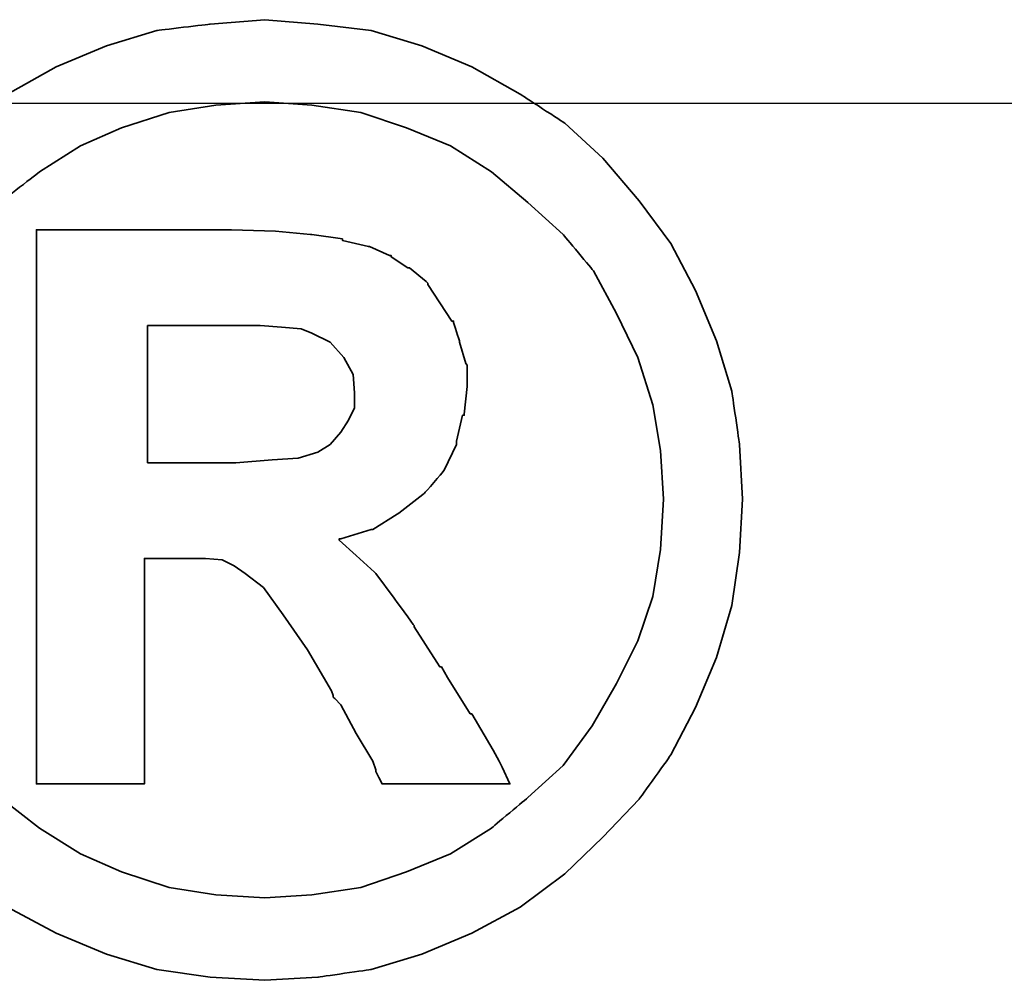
# Model space of a CAD drawing. Header units: millimetres. Extents: x 744 to 1024, y 232 to 311.
# Tile 17 of 41: x 948.338 to 948.552, y 252.525 to 252.733. Entities that reach past the tile are written whole.
import ezdxf

# ---------------------------------------------------------------- set-up
doc = ezdxf.new("R2010")
doc.units = ezdxf.units.MM
doc.header["$LTSCALE"] = 0.15
for name, color, linetype in [('DIM', 4, 'CONTINUOUS'), ('layer 1', 7, 'CONTINUOUS'), ('OUT', 3, 'CONTINUOUS')]:
    doc.layers.add(name, color=color, linetype=linetype)

# ---------------------------------------------------------------- blocks, each defined once
blk = doc.blocks.new('TBI MOTION logo(完整正式版)')
at = {"layer": 'layer 1', "color": 22, "lineweight": 35}
for points, knots in [([(-91.89366, 20.43624), (-91.89366, 20.43624), (-91.91351, 20.77862), (-91.91351, 20.77862), (-91.91351, 20.77862), (-91.91351, 20.77862), (-91.96114, 21.11206), (-91.96114, 21.11206), (-91.96114, 21.11206), (-91.96114, 21.11206), (-92.05641, 21.42764), (-92.05641, 21.42764), (-92.05641, 21.42764), (-92.05641, 21.42764), (-92.18939, 21.74124), (-92.18939, 21.74124), (-92.18939, 21.74124), (-92.18939, 21.74124), (-92.34222, 22.03697), (-92.34222, 22.03697), (-92.34222, 22.03697), (-92.34222, 22.03697), (-92.5407, 22.30294), (-92.5407, 22.30294), (-92.5407, 22.30294), (-92.5407, 22.30294), (-92.76895, 22.5689), (-92.76895, 22.5689), (-92.76895, 22.5689), (-92.76895, 22.5689), (-93.00713, 22.78921), (-93.00713, 22.78921), (-93.00713, 22.78921), (-93.00713, 22.78921), (-93.285, 22.96982), (-93.285, 22.96982), (-93.285, 22.96982), (-93.285, 22.96982), (-93.58867, 23.14051), (-93.58867, 23.14051), (-93.58867, 23.14051), (-93.58867, 23.14051), (-93.90227, 23.2735), (-93.90227, 23.2735), (-93.90227, 23.2735), (-93.90227, 23.2735), (-94.21785, 23.36877), (-94.21785, 23.36877), (-94.21785, 23.36877), (-94.21785, 23.36877), (-94.55129, 23.40846), (-94.55129, 23.40846), (-94.55129, 23.40846), (-94.55129, 23.40846), (-94.88474, 23.43625), (-94.88474, 23.43625), (-94.88474, 23.43625), (-94.88474, 23.43625), (-95.22612, 23.40846), (-95.22612, 23.40846), (-95.22612, 23.40846), (-95.22612, 23.40846), (-95.55956, 23.36877), (-95.55956, 23.36877), (-95.55956, 23.36877), (-95.55956, 23.36877), (-95.87515, 23.2735), (-95.87515, 23.2735), (-95.87515, 23.2735), (-95.87515, 23.2735), (-96.18973, 23.14051), (-96.18973, 23.14051), (-96.18973, 23.14051), (-96.18973, 23.14051), (-96.4944, 22.96982), (-96.4944, 22.96982), (-96.4944, 22.96982), (-96.4944, 22.96982), (-96.77028, 22.78921), (-96.77028, 22.78921), (-96.77028, 22.78921), (-96.77028, 22.78921), (-97.00846, 22.5689), (-97.00846, 22.5689), (-97.00846, 22.5689), (-97.00846, 22.5689), (-97.23671, 22.30294), (-97.23671, 22.30294), (-97.23671, 22.30294), (-97.23671, 22.30294), (-97.43618, 22.03697), (-97.43618, 22.03697), (-97.43618, 22.03697), (-97.43618, 22.03697), (-97.58901, 21.74124), (-97.58901, 21.74124), (-97.58901, 21.74124), (-97.58901, 21.74124), (-97.72298, 21.42764), (-97.72298, 21.42764), (-97.72298, 21.42764), (-97.72298, 21.42764), (-97.81825, 21.11206), (-97.81825, 21.11206), (-97.81825, 21.11206), (-97.81825, 21.11206), (-97.86589, 20.77862), (-97.86589, 20.77862), (-97.86589, 20.77862), (-97.86589, 20.77862), (-97.88375, 20.43624), (-97.88375, 20.43624), (-97.88375, 20.43624), (-97.88375, 20.43624), (-97.86589, 20.1028), (-97.86589, 20.1028), (-97.86589, 20.1028), (-97.86589, 20.1028), (-97.81825, 19.77035), (-97.81825, 19.77035), (-97.81825, 19.77035), (-97.81825, 19.77035), (-97.72298, 19.44583), (-97.72298, 19.44583), (-97.72298, 19.44583), (-97.72298, 19.44583), (-97.58901, 19.13224), (-97.58901, 19.13224), (-97.58901, 19.13224), (-97.58901, 19.13224), (-97.43618, 18.83749), (-97.43618, 18.83749), (-97.43618, 18.83749), (-97.43618, 18.83749), (-97.23671, 18.55963), (-97.23671, 18.55963), (-97.23671, 18.55963), (-97.23671, 18.55963), (-97.00846, 18.32145), (-97.00846, 18.32145), (-97.00846, 18.32145), (-97.00846, 18.32145), (-96.77028, 18.0932), (-96.77028, 18.0932), (-96.77028, 18.0932), (-96.77028, 18.0932), (-96.4944, 17.88381), (-96.4944, 17.88381), (-96.4944, 17.88381), (-96.4944, 17.88381), (-96.18973, 17.72205), (-96.18973, 17.72205), (-96.18973, 17.72205), (-96.18973, 17.72205), (-95.87515, 17.58906), (-95.87515, 17.58906), (-95.87515, 17.58906), (-95.87515, 17.58906), (-95.55956, 17.4938), (-95.55956, 17.4938), (-95.55956, 17.4938), (-95.55956, 17.4938), (-95.22612, 17.44616), (-95.22612, 17.44616), (-95.22612, 17.44616), (-95.22612, 17.44616), (-94.88474, 17.42631), (-94.88474, 17.42631), (-94.88474, 17.42631), (-94.88474, 17.42631), (-94.55129, 17.44616), (-94.55129, 17.44616), (-94.55129, 17.44616), (-94.55129, 17.44616), (-94.21785, 17.4938), (-94.21785, 17.4938), (-94.21785, 17.4938), (-94.21785, 17.4938), (-93.90227, 17.58906), (-93.90227, 17.58906), (-93.90227, 17.58906), (-93.90227, 17.58906), (-93.58867, 17.72205), (-93.58867, 17.72205), (-93.58867, 17.72205), (-93.58867, 17.72205), (-93.285, 17.88381), (-93.285, 17.88381), (-93.285, 17.88381), (-93.285, 17.88381), (-93.00713, 18.0932), (-93.00713, 18.0932), (-93.00713, 18.0932), (-93.00713, 18.0932), (-92.76895, 18.32145), (-92.76895, 18.32145), (-92.76895, 18.32145), (-92.76895, 18.32145), (-92.5407, 18.55963), (-92.5407, 18.55963), (-92.5407, 18.55963), (-92.5407, 18.55963), (-92.34222, 18.83749), (-92.34222, 18.83749), (-92.34222, 18.83749), (-92.34222, 18.83749), (-92.18939, 19.13224), (-92.18939, 19.13224), (-92.18939, 19.13224), (-92.18939, 19.13224), (-92.05641, 19.44583), (-92.05641, 19.44583), (-92.05641, 19.44583), (-92.05641, 19.44583), (-91.96114, 19.77035), (-91.96114, 19.77035), (-91.96114, 19.77035), (-91.96114, 19.77035), (-91.91351, 20.1028), (-91.91351, 20.1028), (-91.91351, 20.1028), (-91.91351, 20.1028), (-91.89366, 20.43624), (-91.89366, 20.43624)], [0, 0, 0, 0, 0.0178571, 0.0178571, 0.0178571, 0.0178572, 0.0357143, 0.0357143, 0.0357143, 0.0357143, 0.0535714, 0.0535714, 0.0535714, 0.0535714, 0.0714286, 0.0714286, 0.0714286, 0.0714286, 0.0892857, 0.0892857, 0.0892857, 0.0892857, 0.1071429, 0.1071429, 0.1071429, 0.1071429, 0.125, 0.125, 0.125, 0.125, 0.1428571, 0.1428571, 0.1428571, 0.1428572, 0.1607143, 0.1607143, 0.1607143, 0.1607143, 0.1785714, 0.1785714, 0.1785714, 0.1785714, 0.1964286, 0.1964286, 0.1964286, 0.1964286, 0.2142857, 0.2142857, 0.2142857, 0.2142857, 0.2321429, 0.2321429, 0.2321429, 0.2321429, 0.25, 0.25, 0.25, 0.25, 0.2678571, 0.2678571, 0.2678571, 0.2678572, 0.2857143, 0.2857143, 0.2857143, 0.2857143, 0.3035714, 0.3035714, 0.3035714, 0.3035714, 0.3214286, 0.3214286, 0.3214286, 0.3214286, 0.3392857, 0.3392857, 0.3392857, 0.3392857, 0.3571429, 0.3571429, 0.3571429, 0.3571429, 0.375, 0.375, 0.375, 0.375, 0.3928571, 0.3928571, 0.3928571, 0.3928572, 0.4107143, 0.4107143, 0.4107143, 0.4107143, 0.4285714, 0.4285714, 0.4285714, 0.4285714, 0.4464286, 0.4464286, 0.4464286, 0.4464286, 0.4642857, 0.4642857, 0.4642857, 0.4642857, 0.4821429, 0.4821429, 0.4821429, 0.4821429, 0.5, 0.5, 0.5, 0.5, 0.5178571, 0.5178571, 0.5178571, 0.5178572, 0.5357143, 0.5357143, 0.5357143, 0.5357143, 0.5535714, 0.5535714, 0.5535714, 0.5535714, 0.5714286, 0.5714286, 0.5714286, 0.5714286, 0.5892857, 0.5892857, 0.5892857, 0.5892857, 0.6071429, 0.6071429, 0.6071429, 0.6071429, 0.625, 0.625, 0.625, 0.625, 0.6428571, 0.6428571, 0.6428571, 0.6428572, 0.6607143, 0.6607143, 0.6607143, 0.6607143, 0.6785714, 0.6785714, 0.6785714, 0.6785714, 0.6964286, 0.6964286, 0.6964286, 0.6964286, 0.7142857, 0.7142857, 0.7142857, 0.7142857, 0.7321429, 0.7321429, 0.7321429, 0.7321429, 0.75, 0.75, 0.75, 0.75, 0.7678571, 0.7678571, 0.7678571, 0.7678572, 0.7857143, 0.7857143, 0.7857143, 0.7857143, 0.8035714, 0.8035714, 0.8035714, 0.8035714, 0.8214286, 0.8214286, 0.8214286, 0.8214286, 0.8392857, 0.8392857, 0.8392857, 0.8392857, 0.8571429, 0.8571429, 0.8571429, 0.8571429, 0.875, 0.875, 0.875, 0.875, 0.8928571, 0.8928571, 0.8928571, 0.8928572, 0.9107143, 0.9107143, 0.9107143, 0.9107143, 0.9285714, 0.9285714, 0.9285714, 0.9285714, 0.9464286, 0.9464286, 0.9464286, 0.9464286, 0.9642857, 0.9642857, 0.9642857, 0.9642857, 0.9821429, 0.9821429, 0.9821429, 0.9821429, 1, 1, 1, 1]), ([(-92.38986, 20.43624), (-92.38986, 20.43624), (-92.40871, 20.74091), (-92.40871, 20.74091), (-92.40871, 20.74091), (-92.40871, 20.74091), (-92.45536, 21.02672), (-92.45536, 21.02672), (-92.45536, 21.02672), (-92.45536, 21.02672), (-92.55063, 21.32245), (-92.55063, 21.32245), (-92.55063, 21.32245), (-92.55063, 21.32245), (-92.68361, 21.59833), (-92.68361, 21.59833), (-92.68361, 21.59833), (-92.68361, 21.59833), (-92.82651, 21.86429), (-92.82651, 21.86429), (-92.82651, 21.86429), (-92.82651, 21.86429), (-93.01705, 22.09255), (-93.01705, 22.09255), (-93.01705, 22.09255), (-93.01705, 22.09255), (-93.23736, 22.29301), (-93.23736, 22.29301), (-93.23736, 22.29301), (-93.23736, 22.29301), (-93.46561, 22.48355), (-93.46561, 22.48355), (-93.46561, 22.48355), (-93.46561, 22.48355), (-93.72165, 22.6463), (-93.72165, 22.6463), (-93.72165, 22.6463), (-93.72165, 22.6463), (-93.99754, 22.75944), (-93.99754, 22.75944), (-93.99754, 22.75944), (-93.99754, 22.75944), (-94.28335, 22.85471), (-94.28335, 22.85471), (-94.28335, 22.85471), (-94.28335, 22.85471), (-94.589, 22.90234), (-94.589, 22.90234), (-94.589, 22.90234), (-94.589, 22.90234), (-94.88474, 22.92219), (-94.88474, 22.92219), (-94.88474, 22.92219), (-94.88474, 22.92219), (-95.1894, 22.90234), (-95.1894, 22.90234), (-95.1894, 22.90234), (-95.1894, 22.90234), (-95.48315, 22.85471), (-95.48315, 22.85471), (-95.48315, 22.85471), (-95.48315, 22.85471), (-95.77988, 22.75944), (-95.77988, 22.75944), (-95.77988, 22.75944), (-95.77988, 22.75944), (-96.03691, 22.6463), (-96.03691, 22.6463), (-96.03691, 22.6463), (-96.03691, 22.6463), (-96.29394, 22.48355), (-96.29394, 22.48355), (-96.29394, 22.48355), (-96.29394, 22.48355), (-96.54203, 22.29301), (-96.54203, 22.29301), (-96.54203, 22.29301), (-96.54203, 22.29301), (-96.75937, 22.09255), (-96.75937, 22.09255), (-96.75937, 22.09255), (-96.75937, 22.09255), (-96.9509, 21.86429), (-96.9509, 21.86429), (-96.9509, 21.86429), (-96.9509, 21.86429), (-97.0938, 21.59833), (-97.0938, 21.59833), (-97.0938, 21.59833), (-97.0938, 21.59833), (-97.21686, 21.32245), (-97.21686, 21.32245), (-97.21686, 21.32245), (-97.21686, 21.32245), (-97.32206, 21.02672), (-97.32206, 21.02672), (-97.32206, 21.02672), (-97.32206, 21.02672), (-97.36076, 20.74091), (-97.36076, 20.74091), (-97.36076, 20.74091), (-97.36076, 20.74091), (-97.37961, 20.43624), (-97.37961, 20.43624), (-97.37961, 20.43624), (-97.37961, 20.43624), (-97.36076, 20.12165), (-97.36076, 20.12165), (-97.36076, 20.12165), (-97.36076, 20.12165), (-97.32206, 19.82791), (-97.32206, 19.82791), (-97.32206, 19.82791), (-97.32206, 19.82791), (-97.21686, 19.55102), (-97.21686, 19.55102), (-97.21686, 19.55102), (-97.21686, 19.55102), (-97.0938, 19.28407), (-97.0938, 19.28407), (-97.0938, 19.28407), (-97.0938, 19.28407), (-96.94098, 19.01811), (-96.94098, 19.01811), (-96.94098, 19.01811), (-96.94098, 19.01811), (-96.75937, 18.77001), (-96.75937, 18.77001), (-96.75937, 18.77001), (-96.75937, 18.77001), (-96.54203, 18.56955), (-96.54203, 18.56955), (-96.54203, 18.56955), (-96.54203, 18.56955), (-96.29394, 18.37901), (-96.29394, 18.37901), (-96.29394, 18.37901), (-96.29394, 18.37901), (-96.03691, 18.21725), (-96.03691, 18.21725), (-96.03691, 18.21725), (-96.03691, 18.21725), (-95.77988, 18.10412), (-95.77988, 18.10412), (-95.77988, 18.10412), (-95.77988, 18.10412), (-95.48315, 18.00786), (-95.48315, 18.00786), (-95.48315, 18.00786), (-95.48315, 18.00786), (-95.1894, 17.96022), (-95.1894, 17.96022), (-95.1894, 17.96022), (-95.1894, 17.96022), (-94.88474, 17.94137), (-94.88474, 17.94137), (-94.88474, 17.94137), (-94.88474, 17.94137), (-94.589, 17.96022), (-94.589, 17.96022), (-94.589, 17.96022), (-94.589, 17.96022), (-94.28335, 18.00786), (-94.28335, 18.00786), (-94.28335, 18.00786), (-94.28335, 18.00786), (-93.99754, 18.10412), (-93.99754, 18.10412), (-93.99754, 18.10412), (-93.99754, 18.10412), (-93.72165, 18.21725), (-93.72165, 18.21725), (-93.72165, 18.21725), (-93.72165, 18.21725), (-93.46561, 18.37901), (-93.46561, 18.37901), (-93.46561, 18.37901), (-93.46561, 18.37901), (-93.23736, 18.56955), (-93.23736, 18.56955), (-93.23736, 18.56955), (-93.23736, 18.56955), (-93.01705, 18.77001), (-93.01705, 18.77001), (-93.01705, 18.77001), (-93.01705, 18.77001), (-92.83644, 19.01811), (-92.83644, 19.01811), (-92.83644, 19.01811), (-92.83644, 19.01811), (-92.68361, 19.28407), (-92.68361, 19.28407), (-92.68361, 19.28407), (-92.68361, 19.28407), (-92.55063, 19.55102), (-92.55063, 19.55102), (-92.55063, 19.55102), (-92.55063, 19.55102), (-92.45536, 19.82791), (-92.45536, 19.82791), (-92.45536, 19.82791), (-92.45536, 19.82791), (-92.40871, 20.12165), (-92.40871, 20.12165), (-92.40871, 20.12165), (-92.40871, 20.12165), (-92.38986, 20.43624), (-92.38986, 20.43624)], [0, 0, 0, 0, 0.0192308, 0.0192308, 0.0192308, 0.0192308, 0.0384615, 0.0384615, 0.0384615, 0.0384615, 0.0576923, 0.0576923, 0.0576923, 0.0576923, 0.0769231, 0.0769231, 0.0769231, 0.0769231, 0.0961538, 0.0961538, 0.0961538, 0.0961539, 0.1153846, 0.1153846, 0.1153846, 0.1153846, 0.1346154, 0.1346154, 0.1346154, 0.1346154, 0.1538462, 0.1538462, 0.1538462, 0.1538462, 0.1730769, 0.1730769, 0.1730769, 0.1730769, 0.1923077, 0.1923077, 0.1923077, 0.1923077, 0.2115385, 0.2115385, 0.2115385, 0.2115385, 0.2307692, 0.2307692, 0.2307692, 0.2307692, 0.25, 0.25, 0.25, 0.25, 0.2692308, 0.2692308, 0.2692308, 0.2692308, 0.2884615, 0.2884615, 0.2884615, 0.2884615, 0.3076923, 0.3076923, 0.3076923, 0.3076923, 0.3269231, 0.3269231, 0.3269231, 0.3269231, 0.3461538, 0.3461538, 0.3461538, 0.3461539, 0.3653846, 0.3653846, 0.3653846, 0.3653846, 0.3846154, 0.3846154, 0.3846154, 0.3846154, 0.4038462, 0.4038462, 0.4038462, 0.4038462, 0.4230769, 0.4230769, 0.4230769, 0.4230769, 0.4423077, 0.4423077, 0.4423077, 0.4423077, 0.4615385, 0.4615385, 0.4615385, 0.4615385, 0.4807692, 0.4807692, 0.4807692, 0.4807692, 0.5, 0.5, 0.5, 0.5, 0.5192308, 0.5192308, 0.5192308, 0.5192308, 0.5384615, 0.5384615, 0.5384615, 0.5384615, 0.5576923, 0.5576923, 0.5576923, 0.5576923, 0.5769231, 0.5769231, 0.5769231, 0.5769231, 0.5961538, 0.5961538, 0.5961538, 0.5961539, 0.6153846, 0.6153846, 0.6153846, 0.6153846, 0.6346154, 0.6346154, 0.6346154, 0.6346154, 0.6538462, 0.6538462, 0.6538462, 0.6538462, 0.6730769, 0.6730769, 0.6730769, 0.6730769, 0.6923077, 0.6923077, 0.6923077, 0.6923077, 0.7115385, 0.7115385, 0.7115385, 0.7115385, 0.7307692, 0.7307692, 0.7307692, 0.7307692, 0.75, 0.75, 0.75, 0.75, 0.7692308, 0.7692308, 0.7692308, 0.7692308, 0.7884615, 0.7884615, 0.7884615, 0.7884615, 0.8076923, 0.8076923, 0.8076923, 0.8076923, 0.8269231, 0.8269231, 0.8269231, 0.8269231, 0.8461538, 0.8461538, 0.8461538, 0.8461539, 0.8653846, 0.8653846, 0.8653846, 0.8653846, 0.8846154, 0.8846154, 0.8846154, 0.8846154, 0.9038462, 0.9038462, 0.9038462, 0.9038462, 0.9230769, 0.9230769, 0.9230769, 0.9230769, 0.9423077, 0.9423077, 0.9423077, 0.9423077, 0.9615385, 0.9615385, 0.9615385, 0.9615385, 0.9807692, 0.9807692, 0.9807692, 0.9807692, 1, 1, 1, 1]), ([(-96.31279, 18.7323), (-96.31279, 18.7323), (-96.31279, 18.77001), (-96.31279, 18.77001), (-96.31279, 18.77001), (-96.31279, 18.77001), (-96.31279, 18.87422), (-96.31279, 18.87422), (-96.31279, 18.87422), (-96.31279, 18.87422), (-96.31279, 19.04689), (-96.31279, 19.04689), (-96.31279, 19.04689), (-96.31279, 19.04689), (-96.31279, 19.25529), (-96.31279, 19.25529), (-96.31279, 19.25529), (-96.31279, 19.25529), (-96.31279, 19.5024), (-96.31279, 19.5024), (-96.31279, 19.5024), (-96.31279, 19.5024), (-96.31279, 19.77035), (-96.31279, 19.77035), (-96.31279, 19.77035), (-96.31279, 19.77035), (-96.31279, 20.37868), (-96.31279, 20.37868), (-96.31279, 20.37868), (-96.31279, 20.37868), (-96.31279, 20.98801), (-96.31279, 20.98801), (-96.31279, 20.98801), (-96.31279, 20.98801), (-96.31279, 21.27482), (-96.31279, 21.27482), (-96.31279, 21.27482), (-96.31279, 21.27482), (-96.31279, 21.52291), (-96.31279, 21.52291), (-96.31279, 21.52291), (-96.31279, 21.52291), (-96.31279, 21.75017), (-96.31279, 21.75017), (-96.31279, 21.75017), (-96.31279, 21.75017), (-96.31279, 21.90399), (-96.31279, 21.90399), (-96.31279, 21.90399), (-96.31279, 21.90399), (-96.31279, 22.0072), (-96.31279, 22.0072), (-96.31279, 22.0072), (-96.31279, 22.0072), (-96.31279, 22.04689), (-96.31279, 22.04689), (-96.31279, 22.04689), (-96.31279, 22.04689), (-96.31279, 22.12232), (-96.31279, 22.12232), (-96.31279, 22.12232), (-96.31279, 22.12232), (-96.2463, 22.12232), (-96.2463, 22.12232), (-96.2463, 22.12232), (-96.2463, 22.12232), (-96.22645, 22.12232), (-96.22645, 22.12232), (-96.22645, 22.12232), (-96.22645, 22.12232), (-96.18973, 22.12232), (-96.18973, 22.12232), (-96.18973, 22.12232), (-96.18973, 22.12232), (-96.05576, 22.12232), (-96.05576, 22.12232), (-96.05576, 22.12232), (-96.05576, 22.12232), (-95.87515, 22.12232), (-95.87515, 22.12232), (-95.87515, 22.12232), (-95.87515, 22.12232), (-95.66476, 22.12232), (-95.66476, 22.12232), (-95.66476, 22.12232), (-95.66476, 22.12232), (-95.44643, 22.12232), (-95.44643, 22.12232), (-95.44643, 22.12232), (-95.44643, 22.12232), (-95.27375, 22.12232), (-95.27375, 22.12232), (-95.27375, 22.12232), (-95.27375, 22.12232), (-95.15963, 22.12232), (-95.15963, 22.12232), (-95.15963, 22.12232), (-95.15963, 22.12232), (-95.12291, 22.12232), (-95.12291, 22.12232), (-95.12291, 22.12232), (-95.12291, 22.12232), (-95.10306, 22.12232), (-95.10306, 22.12232), (-95.10306, 22.12232), (-95.10306, 22.12232), (-95.09314, 22.12232), (-95.09314, 22.12232), (-95.09314, 22.12232), (-95.09314, 22.12232), (-94.81725, 22.1124), (-94.81725, 22.1124), (-94.81725, 22.1124), (-94.81725, 22.1124), (-94.59893, 22.09255), (-94.59893, 22.09255), (-94.59893, 22.09255), (-94.59893, 22.09255), (-94.589, 22.09255), (-94.589, 22.09255), (-94.589, 22.09255), (-94.589, 22.09255), (-94.39846, 22.06476), (-94.39846, 22.06476), (-94.39846, 22.06476), (-94.39846, 22.06476), (-94.39846, 22.05483), (-94.39846, 22.05483), (-94.39846, 22.05483), (-94.39846, 22.05483), (-94.23571, 22.01713), (-94.23571, 22.01713), (-94.23571, 22.01713), (-94.23571, 22.01713), (-94.22777, 22.01713), (-94.22777, 22.01713), (-94.22777, 22.01713), (-94.22777, 22.01713), (-94.10273, 21.96056), (-94.10273, 21.96056), (-94.10273, 21.96056), (-94.10273, 21.96056), (-94.09281, 21.96056), (-94.09281, 21.96056), (-94.09281, 21.96056), (-94.09281, 21.96056), (-94.09281, 21.95162), (-94.09281, 21.95162), (-94.09281, 21.95162), (-94.09281, 21.95162), (-93.9896, 21.88415), (-93.9896, 21.88415), (-93.9896, 21.88415), (-93.9896, 21.88415), (-93.97868, 21.88415), (-93.97868, 21.88415), (-93.97868, 21.88415), (-93.97868, 21.88415), (-93.87448, 21.79781), (-93.87448, 21.79781), (-93.87448, 21.79781), (-93.87448, 21.79781), (-93.86456, 21.78888), (-93.86456, 21.78888), (-93.86456, 21.78888), (-93.86456, 21.78888), (-93.86456, 21.77895), (-93.86456, 21.77895), (-93.86456, 21.77895), (-93.86456, 21.77895), (-93.78913, 21.66483), (-93.78913, 21.66483), (-93.78913, 21.66483), (-93.78913, 21.66483), (-93.71371, 21.5507), (-93.71371, 21.5507), (-93.71371, 21.5507), (-93.71371, 21.5507), (-93.7028, 21.5507), (-93.7028, 21.5507), (-93.7028, 21.5507), (-93.7028, 21.5507), (-93.7028, 21.54078), (-93.7028, 21.54078), (-93.7028, 21.54078), (-93.7028, 21.54078), (-93.66608, 21.42764), (-93.66608, 21.42764), (-93.66608, 21.42764), (-93.66608, 21.42764), (-93.66608, 21.41772), (-93.66608, 21.41772), (-93.66608, 21.41772), (-93.66608, 21.41772), (-93.62638, 21.28474), (-93.62638, 21.28474), (-93.62638, 21.28474), (-93.62638, 21.28474), (-93.61844, 21.27482), (-93.61844, 21.27482), (-93.61844, 21.27482), (-93.61844, 21.27482), (-93.61844, 21.14977), (-93.61844, 21.14977), (-93.61844, 21.14977), (-93.61844, 21.14977), (-93.61844, 21.14183), (-93.61844, 21.14183), (-93.61844, 21.14183), (-93.61844, 21.14183), (-93.6363, 20.96915), (-93.6363, 20.96915), (-93.6363, 20.96915), (-93.6363, 20.96915), (-93.6363, 20.96122), (-93.6363, 20.96122), (-93.6363, 20.96122), (-93.6363, 20.96122), (-93.64623, 20.96122), (-93.64623, 20.96122), (-93.64623, 20.96122), (-93.64623, 20.96122), (-93.68493, 20.79847), (-93.68493, 20.79847), (-93.68493, 20.79847), (-93.68493, 20.79847), (-93.68493, 20.78854), (-93.68493, 20.78854), (-93.68493, 20.78854), (-93.68493, 20.78854), (-93.68493, 20.77862), (-93.68493, 20.77862), (-93.68493, 20.77862), (-93.68493, 20.77862), (-93.76135, 20.61785), (-93.76135, 20.61785), (-93.76135, 20.61785), (-93.76135, 20.61785), (-93.76929, 20.60693), (-93.76929, 20.60693), (-93.76929, 20.60693), (-93.76929, 20.60693), (-93.8844, 20.47495), (-93.8844, 20.47495), (-93.8844, 20.47495), (-93.8844, 20.47495), (-93.89433, 20.46502), (-93.89433, 20.46502), (-93.89433, 20.46502), (-93.89433, 20.46502), (-94.04517, 20.34991), (-94.04517, 20.34991), (-94.04517, 20.34991), (-94.04517, 20.34991), (-94.05509, 20.34197), (-94.05509, 20.34197), (-94.05509, 20.34197), (-94.05509, 20.34197), (-94.20792, 20.2467), (-94.20792, 20.2467), (-94.20792, 20.2467), (-94.20792, 20.2467), (-94.21785, 20.2467), (-94.21785, 20.2467), (-94.21785, 20.2467), (-94.21785, 20.2467), (-94.40839, 20.18913), (-94.40839, 20.18913), (-94.40839, 20.18913), (-94.40839, 20.18913), (-94.41831, 20.18913), (-94.41831, 20.18913), (-94.41831, 20.18913), (-94.41831, 20.18913), (-94.41831, 20.17921), (-94.41831, 20.17921), (-94.41831, 20.17921), (-94.41831, 20.17921), (-94.31312, 20.08394), (-94.31312, 20.08394), (-94.31312, 20.08394), (-94.31312, 20.08394), (-94.198, 19.97875), (-94.198, 19.97875), (-94.198, 19.97875), (-94.198, 19.97875), (-94.18907, 19.97081), (-94.18907, 19.97081), (-94.18907, 19.97081), (-94.18907, 19.97081), (-94.07494, 19.81798), (-94.07494, 19.81798), (-94.07494, 19.81798), (-94.07494, 19.81798), (-93.9499, 19.6453), (-93.9499, 19.6453), (-93.9499, 19.6453), (-93.9499, 19.6453), (-93.9499, 19.63736), (-93.9499, 19.63736), (-93.9499, 19.63736), (-93.9499, 19.63736), (-93.80799, 19.41705), (-93.80799, 19.41705), (-93.80799, 19.41705), (-93.80799, 19.41705), (-93.78913, 19.38828), (-93.78913, 19.38828), (-93.78913, 19.38828), (-93.78913, 19.38828), (-93.77921, 19.38828), (-93.77921, 19.38828), (-93.77921, 19.38828), (-93.77921, 19.38828), (-93.7415, 19.32178), (-93.7415, 19.32178), (-93.7415, 19.32178), (-93.7415, 19.32178), (-93.59859, 19.09353), (-93.59859, 19.09353), (-93.59859, 19.09353), (-93.59859, 19.09353), (-93.58867, 19.09353), (-93.58867, 19.09353), (-93.58867, 19.09353), (-93.58867, 19.09353), (-93.45569, 18.86528), (-93.45569, 18.86528), (-93.45569, 18.86528), (-93.45569, 18.86528), (-93.41798, 18.7978), (-93.41798, 18.7978), (-93.41798, 18.7978), (-93.41798, 18.7978), (-93.39813, 18.76009), (-93.39813, 18.76009), (-93.39813, 18.76009), (-93.39813, 18.76009), (-93.3505, 18.6549), (-93.3505, 18.6549), (-93.3505, 18.6549), (-93.3505, 18.6549), (-93.45569, 18.6549), (-93.45569, 18.6549), (-93.45569, 18.6549), (-93.45569, 18.6549), (-93.47454, 18.6549), (-93.47454, 18.6549), (-93.47454, 18.6549), (-93.47454, 18.6549), (-93.56088, 18.6549), (-93.56088, 18.6549), (-93.56088, 18.6549), (-93.56088, 18.6549), (-93.78913, 18.6549), (-93.78913, 18.6549), (-93.78913, 18.6549), (-93.78913, 18.6549), (-94.01738, 18.6549), (-94.01738, 18.6549), (-94.01738, 18.6549), (-94.01738, 18.6549), (-94.09281, 18.6549), (-94.09281, 18.6549), (-94.09281, 18.6549), (-94.09281, 18.6549), (-94.11265, 18.6549), (-94.11265, 18.6549), (-94.11265, 18.6549), (-94.11265, 18.6549), (-94.15036, 18.6549), (-94.15036, 18.6549), (-94.15036, 18.6549), (-94.15036, 18.6549), (-94.17021, 18.69459), (-94.17021, 18.69459), (-94.17021, 18.69459), (-94.17021, 18.69459), (-94.18907, 18.7323), (-94.18907, 18.7323), (-94.18907, 18.7323), (-94.18907, 18.7323), (-94.18907, 18.74223), (-94.18907, 18.74223), (-94.18907, 18.74223), (-94.18907, 18.74223), (-94.20792, 18.7978), (-94.20792, 18.7978), (-94.20792, 18.7978), (-94.20792, 18.7978), (-94.31312, 18.97048), (-94.31312, 18.97048), (-94.31312, 18.97048), (-94.31312, 18.97048), (-94.40839, 19.1501), (-94.40839, 19.1501), (-94.40839, 19.1501), (-94.40839, 19.1501), (-94.4461, 19.1888), (-94.4461, 19.1888), (-94.4461, 19.1888), (-94.4461, 19.1888), (-94.45602, 19.19873), (-94.45602, 19.19873), (-94.45602, 19.19873), (-94.45602, 19.19873), (-94.45602, 19.20766), (-94.45602, 19.20766), (-94.45602, 19.20766), (-94.45602, 19.20766), (-94.46595, 19.23644), (-94.46595, 19.23644), (-94.46595, 19.23644), (-94.46595, 19.23644), (-94.61679, 19.49347), (-94.61679, 19.49347), (-94.61679, 19.49347), (-94.61679, 19.49347), (-94.76962, 19.7118), (-94.76962, 19.7118), (-94.76962, 19.7118), (-94.76962, 19.7118), (-94.89268, 19.88447), (-94.89268, 19.88447), (-94.89268, 19.88447), (-94.89268, 19.88447), (-95.00779, 19.97081), (-95.00779, 19.97081), (-95.00779, 19.97081), (-95.00779, 19.97081), (-95.07528, 20.01845), (-95.07528, 20.01845), (-95.07528, 20.01845), (-95.07528, 20.01845), (-95.1507, 20.05616), (-95.1507, 20.05616), (-95.1507, 20.05616), (-95.1507, 20.05616), (-95.2549, 20.06608), (-95.2549, 20.06608), (-95.2549, 20.06608), (-95.2549, 20.06608), (-95.38887, 20.06608), (-95.38887, 20.06608), (-95.38887, 20.06608), (-95.38887, 20.06608), (-95.40872, 20.06608), (-95.40872, 20.06608), (-95.40872, 20.06608), (-95.40872, 20.06608), (-95.42658, 20.06608), (-95.42658, 20.06608), (-95.42658, 20.06608), (-95.42658, 20.06608), (-95.5417, 20.06608), (-95.5417, 20.06608), (-95.5417, 20.06608), (-95.5417, 20.06608), (-95.63697, 20.06608), (-95.63697, 20.06608), (-95.63697, 20.06608), (-95.63697, 20.06608), (-95.63697, 19.99761), (-95.63697, 19.99761), (-95.63697, 19.99761), (-95.63697, 19.99761), (-95.63697, 19.92318), (-95.63697, 19.92318), (-95.63697, 19.92318), (-95.63697, 19.92318), (-95.63697, 19.69294), (-95.63697, 19.69294), (-95.63697, 19.69294), (-95.63697, 19.69294), (-95.63697, 19.44583), (-95.63697, 19.44583), (-95.63697, 19.44583), (-95.63697, 19.44583), (-95.63697, 19.17888), (-95.63697, 19.17888), (-95.63697, 19.17888), (-95.63697, 19.17888), (-95.63697, 18.96055), (-95.63697, 18.96055), (-95.63697, 18.96055), (-95.63697, 18.96055), (-95.63697, 18.87422), (-95.63697, 18.87422), (-95.63697, 18.87422), (-95.63697, 18.87422), (-95.63697, 18.80773), (-95.63697, 18.80773), (-95.63697, 18.80773), (-95.63697, 18.80773), (-95.63697, 18.75017), (-95.63697, 18.75017), (-95.63697, 18.75017), (-95.63697, 18.75017), (-95.63697, 18.7323), (-95.63697, 18.7323), (-95.63697, 18.7323), (-95.63697, 18.7323), (-95.63697, 18.6549), (-95.63697, 18.6549), (-95.63697, 18.6549), (-95.63697, 18.6549), (-95.70247, 18.6549), (-95.70247, 18.6549), (-95.70247, 18.6549), (-95.70247, 18.6549), (-95.72232, 18.6549), (-95.72232, 18.6549), (-95.72232, 18.6549), (-95.72232, 18.6549), (-95.77988, 18.6549), (-95.77988, 18.6549), (-95.77988, 18.6549), (-95.77988, 18.6549), (-95.97835, 18.6549), (-95.97835, 18.6549), (-95.97835, 18.6549), (-95.97835, 18.6549), (-96.15103, 18.6549), (-96.15103, 18.6549), (-96.15103, 18.6549), (-96.15103, 18.6549), (-96.2076, 18.6549), (-96.2076, 18.6549), (-96.2076, 18.6549), (-96.2076, 18.6549), (-96.2463, 18.6549), (-96.2463, 18.6549), (-96.2463, 18.6549), (-96.2463, 18.6549), (-96.31279, 18.6549), (-96.31279, 18.6549), (-96.31279, 18.6549), (-96.31279, 18.6549), (-96.31279, 18.7323), (-96.31279, 18.7323)], [0, 0, 0, 0, 0.0074074, 0.0074074, 0.0074074, 0.0074074, 0.0148148, 0.0148148, 0.0148148, 0.0148148, 0.0222222, 0.0222222, 0.0222222, 0.0222222, 0.0296296, 0.0296296, 0.0296296, 0.0296296, 0.037037, 0.037037, 0.037037, 0.037037, 0.0444444, 0.0444444, 0.0444444, 0.0444445, 0.0518519, 0.0518519, 0.0518519, 0.0518519, 0.0592593, 0.0592593, 0.0592593, 0.0592593, 0.0666667, 0.0666667, 0.0666667, 0.0666667, 0.0740741, 0.0740741, 0.0740741, 0.0740741, 0.0814815, 0.0814815, 0.0814815, 0.0814815, 0.0888889, 0.0888889, 0.0888889, 0.0888889, 0.0962963, 0.0962963, 0.0962963, 0.0962963, 0.1037037, 0.1037037, 0.1037037, 0.1037037, 0.1111111, 0.1111111, 0.1111111, 0.1111111, 0.1185185, 0.1185185, 0.1185185, 0.1185185, 0.1259259, 0.1259259, 0.1259259, 0.1259259, 0.1333333, 0.1333333, 0.1333333, 0.1333333, 0.1407407, 0.1407407, 0.1407407, 0.1407408, 0.1481481, 0.1481481, 0.1481481, 0.1481482, 0.1555556, 0.1555556, 0.1555556, 0.1555556, 0.162963, 0.162963, 0.162963, 0.162963, 0.1703704, 0.1703704, 0.1703704, 0.1703704, 0.1777778, 0.1777778, 0.1777778, 0.1777778, 0.1851852, 0.1851852, 0.1851852, 0.1851852, 0.1925926, 0.1925926, 0.1925926, 0.1925926, 0.2, 0.2, 0.2, 0.2, 0.2074074, 0.2074074, 0.2074074, 0.2074074, 0.2148148, 0.2148148, 0.2148148, 0.2148148, 0.2222222, 0.2222222, 0.2222222, 0.2222222, 0.2296296, 0.2296296, 0.2296296, 0.2296296, 0.237037, 0.237037, 0.237037, 0.237037, 0.2444444, 0.2444444, 0.2444444, 0.2444445, 0.2518519, 0.2518519, 0.2518519, 0.2518519, 0.2592593, 0.2592593, 0.2592593, 0.2592593, 0.2666667, 0.2666667, 0.2666667, 0.2666667, 0.2740741, 0.2740741, 0.2740741, 0.2740741, 0.2814815, 0.2814815, 0.2814815, 0.2814815, 0.2888889, 0.2888889, 0.2888889, 0.2888889, 0.2962963, 0.2962963, 0.2962963, 0.2962963, 0.3037037, 0.3037037, 0.3037037, 0.3037037, 0.3111111, 0.3111111, 0.3111111, 0.3111111, 0.3185185, 0.3185185, 0.3185185, 0.3185185, 0.3259259, 0.3259259, 0.3259259, 0.3259259, 0.3333333, 0.3333333, 0.3333333, 0.3333333, 0.3407407, 0.3407407, 0.3407407, 0.3407408, 0.3481481, 0.3481481, 0.3481481, 0.3481482, 0.3555556, 0.3555556, 0.3555556, 0.3555556, 0.362963, 0.362963, 0.362963, 0.362963, 0.3703704, 0.3703704, 0.3703704, 0.3703704, 0.3777778, 0.3777778, 0.3777778, 0.3777778, 0.3851852, 0.3851852, 0.3851852, 0.3851852, 0.3925926, 0.3925926, 0.3925926, 0.3925926, 0.4, 0.4, 0.4, 0.4, 0.4074074, 0.4074074, 0.4074074, 0.4074074, 0.4148148, 0.4148148, 0.4148148, 0.4148148, 0.4222222, 0.4222222, 0.4222222, 0.4222222, 0.4296296, 0.4296296, 0.4296296, 0.4296296, 0.437037, 0.437037, 0.437037, 0.437037, 0.4444444, 0.4444444, 0.4444444, 0.4444445, 0.4518519, 0.4518519, 0.4518519, 0.4518519, 0.4592593, 0.4592593, 0.4592593, 0.4592593, 0.4666667, 0.4666667, 0.4666667, 0.4666667, 0.4740741, 0.4740741, 0.4740741, 0.4740741, 0.4814815, 0.4814815, 0.4814815, 0.4814815, 0.4888889, 0.4888889, 0.4888889, 0.4888889, 0.4962963, 0.4962963, 0.4962963, 0.4962963, 0.5037037, 0.5037037, 0.5037037, 0.5037037, 0.5111111, 0.5111111, 0.5111111, 0.5111111, 0.5185185, 0.5185185, 0.5185185, 0.5185185, 0.5259259, 0.5259259, 0.5259259, 0.5259259, 0.5333333, 0.5333333, 0.5333333, 0.5333333, 0.5407407, 0.5407407, 0.5407407, 0.5407408, 0.5481481, 0.5481481, 0.5481481, 0.5481482, 0.5555556, 0.5555556, 0.5555556, 0.5555556, 0.562963, 0.562963, 0.562963, 0.562963, 0.5703704, 0.5703704, 0.5703704, 0.5703704, 0.5777778, 0.5777778, 0.5777778, 0.5777778, 0.5851852, 0.5851852, 0.5851852, 0.5851852, 0.5925926, 0.5925926, 0.5925926, 0.5925926, 0.6, 0.6, 0.6, 0.6, 0.6074074, 0.6074074, 0.6074074, 0.6074074, 0.6148148, 0.6148148, 0.6148148, 0.6148148, 0.6222222, 0.6222222, 0.6222222, 0.6222222, 0.6296296, 0.6296296, 0.6296296, 0.6296296, 0.637037, 0.637037, 0.637037, 0.637037, 0.6444444, 0.6444444, 0.6444444, 0.6444445, 0.6518519, 0.6518519, 0.6518519, 0.6518519, 0.6592593, 0.6592593, 0.6592593, 0.6592593, 0.6666667, 0.6666667, 0.6666667, 0.6666667, 0.6740741, 0.6740741, 0.6740741, 0.6740741, 0.6814815, 0.6814815, 0.6814815, 0.6814815, 0.6888889, 0.6888889, 0.6888889, 0.6888889, 0.6962963, 0.6962963, 0.6962963, 0.6962963, 0.7037037, 0.7037037, 0.7037037, 0.7037037, 0.7111111, 0.7111111, 0.7111111, 0.7111111, 0.7185185, 0.7185185, 0.7185185, 0.7185185, 0.7259259, 0.7259259, 0.7259259, 0.7259259, 0.7333333, 0.7333333, 0.7333333, 0.7333333, 0.7407407, 0.7407407, 0.7407407, 0.7407408, 0.7481481, 0.7481481, 0.7481481, 0.7481482, 0.7555556, 0.7555556, 0.7555556, 0.7555556, 0.762963, 0.762963, 0.762963, 0.762963, 0.7703704, 0.7703704, 0.7703704, 0.7703704, 0.7777778, 0.7777778, 0.7777778, 0.7777778, 0.7851852, 0.7851852, 0.7851852, 0.7851852, 0.7925926, 0.7925926, 0.7925926, 0.7925926, 0.8, 0.8, 0.8, 0.8, 0.8074074, 0.8074074, 0.8074074, 0.8074074, 0.8148148, 0.8148148, 0.8148148, 0.8148148, 0.8222222, 0.8222222, 0.8222222, 0.8222222, 0.8296296, 0.8296296, 0.8296296, 0.8296296, 0.837037, 0.837037, 0.837037, 0.837037, 0.8444444, 0.8444444, 0.8444444, 0.8444445, 0.8518519, 0.8518519, 0.8518519, 0.8518519, 0.8592593, 0.8592593, 0.8592593, 0.8592593, 0.8666667, 0.8666667, 0.8666667, 0.8666667, 0.8740741, 0.8740741, 0.8740741, 0.8740741, 0.8814815, 0.8814815, 0.8814815, 0.8814815, 0.8888889, 0.8888889, 0.8888889, 0.8888889, 0.8962963, 0.8962963, 0.8962963, 0.8962963, 0.9037037, 0.9037037, 0.9037037, 0.9037037, 0.9111111, 0.9111111, 0.9111111, 0.9111111, 0.9185185, 0.9185185, 0.9185185, 0.9185185, 0.9259259, 0.9259259, 0.9259259, 0.9259259, 0.9333333, 0.9333333, 0.9333333, 0.9333333, 0.9407407, 0.9407407, 0.9407407, 0.9407408, 0.9481481, 0.9481481, 0.9481481, 0.9481482, 0.9555556, 0.9555556, 0.9555556, 0.9555556, 0.962963, 0.962963, 0.962963, 0.962963, 0.9703704, 0.9703704, 0.9703704, 0.9703704, 0.9777778, 0.9777778, 0.9777778, 0.9777778, 0.9851852, 0.9851852, 0.9851852, 0.9851852, 0.9925926, 0.9925926, 0.9925926, 0.9925926, 1, 1, 1, 1]), ([(-95.61712, 21.52291), (-95.61712, 21.52291), (-95.61712, 21.44551), (-95.61712, 21.44551), (-95.61712, 21.44551), (-95.61712, 21.44551), (-95.61712, 21.27482), (-95.61712, 21.27482), (-95.61712, 21.27482), (-95.61712, 21.27482), (-95.61712, 21.08328), (-95.61712, 21.08328), (-95.61712, 21.08328), (-95.61712, 21.08328), (-95.61712, 20.91358), (-95.61712, 20.91358), (-95.61712, 20.91358), (-95.61712, 20.91358), (-95.61712, 20.74091), (-95.61712, 20.74091), (-95.61712, 20.74091), (-95.61712, 20.74091), (-95.61712, 20.66449), (-95.61712, 20.66449), (-95.61712, 20.66449), (-95.61712, 20.66449), (-95.59926, 20.66449), (-95.59926, 20.66449), (-95.59926, 20.66449), (-95.59926, 20.66449), (-95.38887, 20.66449), (-95.38887, 20.66449), (-95.38887, 20.66449), (-95.38887, 20.66449), (-95.15963, 20.66449), (-95.15963, 20.66449), (-95.15963, 20.66449), (-95.15963, 20.66449), (-95.08421, 20.66449), (-95.08421, 20.66449), (-95.08421, 20.66449), (-95.08421, 20.66449), (-95.06535, 20.66449), (-95.06535, 20.66449), (-95.06535, 20.66449), (-95.06535, 20.66449), (-94.8371, 20.68335), (-94.8371, 20.68335), (-94.8371, 20.68335), (-94.8371, 20.68335), (-94.67435, 20.69327), (-94.67435, 20.69327), (-94.67435, 20.69327), (-94.67435, 20.69327), (-94.55129, 20.73098), (-94.55129, 20.73098), (-94.55129, 20.73098), (-94.55129, 20.73098), (-94.47389, 20.77862), (-94.47389, 20.77862), (-94.47389, 20.77862), (-94.47389, 20.77862), (-94.40839, 20.85503), (-94.40839, 20.85503), (-94.40839, 20.85503), (-94.40839, 20.85503), (-94.36075, 20.93145), (-94.36075, 20.93145), (-94.36075, 20.93145), (-94.36075, 20.93145), (-94.32304, 21.00885), (-94.32304, 21.00885), (-94.32304, 21.00885), (-94.32304, 21.00885), (-94.32304, 21.10214), (-94.32304, 21.10214), (-94.32304, 21.10214), (-94.32304, 21.10214), (-94.33098, 21.21726), (-94.33098, 21.21726), (-94.33098, 21.21726), (-94.33098, 21.21726), (-94.38854, 21.32245), (-94.38854, 21.32245), (-94.38854, 21.32245), (-94.38854, 21.32245), (-94.47389, 21.41772), (-94.47389, 21.41772), (-94.47389, 21.41772), (-94.47389, 21.41772), (-94.589, 21.47528), (-94.589, 21.47528), (-94.589, 21.47528), (-94.589, 21.47528), (-94.65549, 21.50306), (-94.65549, 21.50306), (-94.65549, 21.50306), (-94.65549, 21.50306), (-94.77954, 21.51299), (-94.77954, 21.51299), (-94.77954, 21.51299), (-94.77954, 21.51299), (-94.91252, 21.52291), (-94.91252, 21.52291), (-94.91252, 21.52291), (-94.91252, 21.52291), (-95.10306, 21.52291), (-95.10306, 21.52291), (-95.10306, 21.52291), (-95.10306, 21.52291), (-95.12291, 21.52291), (-95.12291, 21.52291), (-95.12291, 21.52291), (-95.12291, 21.52291), (-95.19833, 21.52291), (-95.19833, 21.52291), (-95.19833, 21.52291), (-95.19833, 21.52291), (-95.40872, 21.52291), (-95.40872, 21.52291), (-95.40872, 21.52291), (-95.40872, 21.52291), (-95.59926, 21.52291), (-95.59926, 21.52291), (-95.59926, 21.52291), (-95.59926, 21.52291), (-95.61712, 21.52291), (-95.61712, 21.52291)], [0, 0, 0, 0, 0.03125, 0.03125, 0.03125, 0.03125, 0.0625, 0.0625, 0.0625, 0.0625, 0.09375, 0.09375, 0.09375, 0.09375, 0.125, 0.125, 0.125, 0.125, 0.15625, 0.15625, 0.15625, 0.15625, 0.1875, 0.1875, 0.1875, 0.1875, 0.21875, 0.21875, 0.21875, 0.21875, 0.25, 0.25, 0.25, 0.25, 0.28125, 0.28125, 0.28125, 0.28125, 0.3125, 0.3125, 0.3125, 0.3125, 0.34375, 0.34375, 0.34375, 0.34375, 0.375, 0.375, 0.375, 0.375, 0.40625, 0.40625, 0.40625, 0.40625, 0.4375, 0.4375, 0.4375, 0.4375, 0.46875, 0.46875, 0.46875, 0.46875, 0.5, 0.5, 0.5, 0.5, 0.53125, 0.53125, 0.53125, 0.53125, 0.5625, 0.5625, 0.5625, 0.5625, 0.59375, 0.59375, 0.59375, 0.59375, 0.625, 0.625, 0.625, 0.625, 0.65625, 0.65625, 0.65625, 0.65625, 0.6875, 0.6875, 0.6875, 0.6875, 0.71875, 0.71875, 0.71875, 0.71875, 0.75, 0.75, 0.75, 0.75, 0.78125, 0.78125, 0.78125, 0.78125, 0.8125, 0.8125, 0.8125, 0.8125, 0.84375, 0.84375, 0.84375, 0.84375, 0.875, 0.875, 0.875, 0.875, 0.90625, 0.90625, 0.90625, 0.90625, 0.9375, 0.9375, 0.9375, 0.9375, 0.96875, 0.96875, 0.96875, 0.96875, 1, 1, 1, 1])]:
    blk.add_open_spline(points, degree=3, knots=knots, dxfattribs=at)

msp = doc.modelspace()

# ---------------------------------------------------------------- linework, layer by layer
at = {"layer": 'OUT', "color": 0}
msp.add_line((946.05084, 252.715), (956.59673, 252.715), dxfattribs=at)

# ---------------------------------------------------------------- block references
at = {"layer": 'DIM', "color": 0, "xscale": 0.0347003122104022, "yscale": 0.0347003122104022, "zscale": 0.0347003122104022}
msp.add_blockref('TBI MOTION logo(完整正式版)', (951.68372, 251.91984), dxfattribs=at)

doc.saveas('drawing.dxf')
